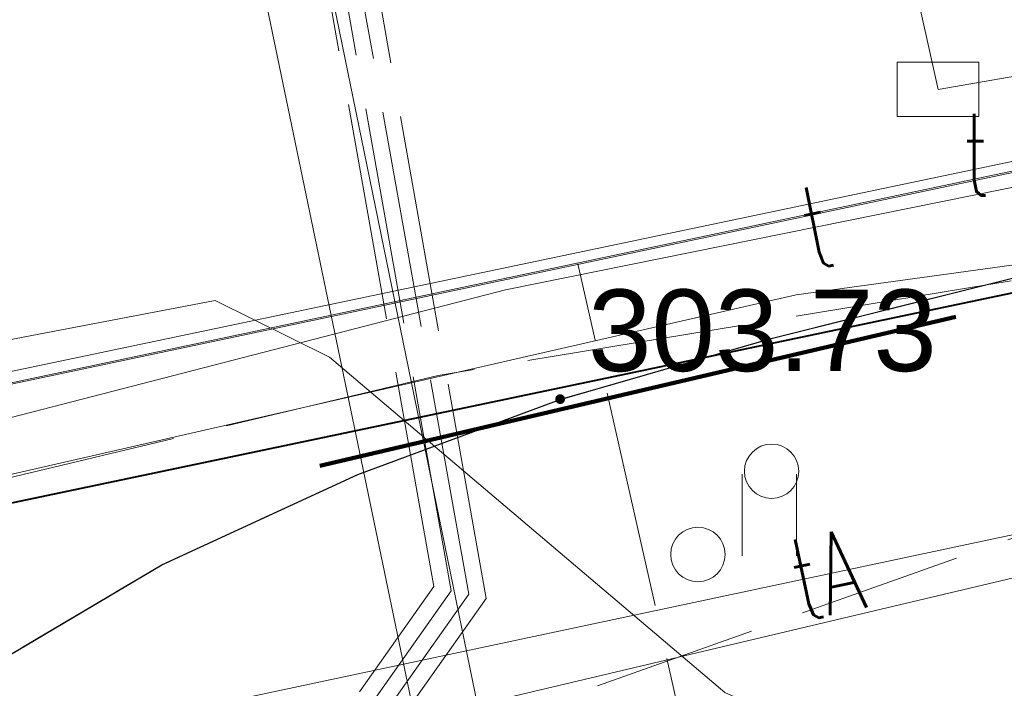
# Model space of a CAD drawing. Header units: metres. Extents: x 6567444 to 13135881, y 5574237 to 11149086.
# Tile 119 of 212: x 6567835 to 6567844, y 5574558 to 5574564. Entities that reach past the tile are written whole.
import ezdxf
from ezdxf.enums import TextEntityAlignment as Align

# ---------------------------------------------------------------- set-up
doc = ezdxf.new("R2010")
doc.units = ezdxf.units.M
for name, pattern in [('_MDCP$0$2.0_1.0', [3, 2, -1]), ('_MDCP$0$L_0_04', [1.5, 1, -0.5]), ('_MDCP$0$L_2_50', [2.5, 2, -0.5]), ('_MDCP$1$L_0_06', [2, 1.5, -0.5]), ('GE.I.6640.1.468.2024_MDCP_dodatkowe pomiary_12.03.2026$0$2.0_1.0', [3, 2, -1]), ('GE.I.6640.1.468.2024_MDCP_dodatkowe pomiary_12.03.2026$0$L_0_04', [1.5, 1, -0.5]), ('GE.I.6640.1.468.2024_MDCP_dodatkowe pomiary_12.03.2026$0$L_0_06', [2, 1.5, -0.5]), ('GE.I.6640.1.468.2024_MDCP_dodatkowe pomiary_12.03.2026$0$L_2_50', [2.5, 2, -0.5])]:
    doc.linetypes.add(name, pattern=pattern)
for name, color, linetype, lineweight in [('_MDCP$0$GES_InneUrzadzeniaTowarzyszace_P', 7, 'Continuous', 18), ('_MDCP$0$GES_PrzewodCieplowniczy', 212, 'Continuous', 18), ('_MDCP$0$GES_PrzewodElektroenergetyczny', 1, 'Continuous', 18), ('_MDCP$0$GES_PrzewodElektroenergetyczny_Projektowany', 7, 'Continuous', 18), ('_MDCP$0$GES_PrzewodKanalizacyjny_Projektowany', 7, 'Continuous', 18), ('_MDCP$0$GES_PrzewodTelekomunikacyjny', 30, 'Continuous', 18), ('_MDCP$0$KR_ObiektKarto', 7, 'Continuous', 18), ('_MDCP$0$MP_LINIE_REGULAC', 135, 'Continuous', 40), ('_MDCP$0$OT_Komunikacja', 7, 'Continuous', 18), ('_MDCP$0$OT_ZagospodarowanieTerenu', 7, 'Continuous', 18), ('_MDCP$0$OTRS', 7, 'Continuous', 13), ('_MDCP$0$OTRS_O', 7, 'Continuous', 20), ('_MDCP$0$Z_ZAKRES', 214, 'Continuous', 90), ('GE.I.6640.1.468.2024_MDCP_dodatkowe pomiary_12.03.2026$0$GES_InneUrzadzeniaTowarzyszace_P', 7, 'Continuous', 18), ('GE.I.6640.1.468.2024_MDCP_dodatkowe pomiary_12.03.2026$0$GES_PrzewodCieplowniczy', 212, 'Continuous', 18), ('GE.I.6640.1.468.2024_MDCP_dodatkowe pomiary_12.03.2026$0$GES_PrzewodElektroenergetyczny', 1, 'Continuous', 18), ('GE.I.6640.1.468.2024_MDCP_dodatkowe pomiary_12.03.2026$0$GES_PrzewodElektroenergetyczny_Projektowany', 7, 'Continuous', 18), ('GE.I.6640.1.468.2024_MDCP_dodatkowe pomiary_12.03.2026$0$GES_PrzewodKanalizacyjny_Projektowany', 7, 'Continuous', 18), ('GE.I.6640.1.468.2024_MDCP_dodatkowe pomiary_12.03.2026$0$GES_PrzewodTelekomunikacyjny', 30, 'Continuous', 18), ('GE.I.6640.1.468.2024_MDCP_dodatkowe pomiary_12.03.2026$0$KR_ObiektKarto', 7, 'Continuous', 18), ('GE.I.6640.1.468.2024_MDCP_dodatkowe pomiary_12.03.2026$0$MP_LINIE_REGULAC', 135, 'Continuous', 40), ('GE.I.6640.1.468.2024_MDCP_dodatkowe pomiary_12.03.2026$0$OT_Komunikacja', 7, 'Continuous', 18), ('GE.I.6640.1.468.2024_MDCP_dodatkowe pomiary_12.03.2026$0$OT_ZagospodarowanieTerenu', 7, 'Continuous', 18), ('GE.I.6640.1.468.2024_MDCP_dodatkowe pomiary_12.03.2026$0$OTRS', 7, 'Continuous', 13), ('GE.I.6640.1.468.2024_MDCP_dodatkowe pomiary_12.03.2026$0$OTRS_O', 7, 'Continuous', 20), ('GE.I.6640.1.468.2024_MDCP_dodatkowe pomiary_12.03.2026$0$Z_ZAKRES', 214, 'Continuous', 90)]:
    doc.layers.add(name, color=color, linetype=linetype, lineweight=lineweight)
doc.layers.add('FORMA - Arch 01 - PZT 1 Strefy', color=7, linetype='Continuous')
doc.styles.add('_MDCP$0$BDOT', font='arial.ttf', dxfattribs={"width": 0.9})
doc.styles.add('_MDCP$0$STANDARD', font='simplex.shx')
doc.styles.add('GE.I.6640.1.468.2024_MDCP_dodatkowe pomiary_12.03.2026$0$BDOT', font='arial.ttf', dxfattribs={"width": 0.9})
doc.styles.add('GE.I.6640.1.468.2024_MDCP_dodatkowe pomiary_12.03.2026$0$STANDARD', font='simplex.shx')

# ---------------------------------------------------------------- blocks, each defined once
blk = doc.blocks.new('_MDCP$0$OTZT_S')
at = {"color": 0, "linetype": 'Continuous', "lineweight": 18, "flags": 128}
for points in [[(-0.5, -0.75), (-0.5, 0.75)], [(0.5, 0.75), (0.5, -0.75)]]:
    blk.add_lwpolyline(points, dxfattribs=at)
blk = doc.blocks.new('_MDCP$0$other_SUPP')
at = {"color": 0, "linetype": 'Continuous', "lineweight": 18}
blk.add_circle((0, 0), 0.5, dxfattribs=at)
blk = doc.blocks.new('_MDCP$0$SUPW_R')
at = {"color": 0, "linetype": 'Continuous', "lineweight": 18, "flags": 128}
blk.add_lwpolyline([(0.75, 0.5), (0.75, -0.5), (-0.75, -0.5), (-0.75, 0.5)], close=True, dxfattribs=at)
blk = doc.blocks.new('_MDCP$0$OTRS')
at = {"layer": '_MDCP$0$OTRS', "color": 0, "lineweight": -3, "const_width": 0.09}
blk.add_lwpolyline([(-0.045, 0, 1), (0.045, 0, 1)], format="xyb", close=True, dxfattribs=at)
at = {"layer": '_MDCP$0$OTRS_O', "color": 0, "style": '_MDCP$0$BDOT'}
blk.add_attdef('RZEDNA', (0.514, 0.515), '', height=1.5, dxfattribs=at)
blk = doc.blocks.new('_MDCP')
at = {"layer": '_MDCP$0$GES_PrzewodCieplowniczy', "color": 212, "linetype": 'Continuous', "lineweight": 18}
for points in [[(6567835.3948, 5574577.2537), (6567835.56, 5574576.27), (6567841.12, 5574549.13), (6567842.56, 5574542.47), (6567842.66, 5574541.85), (6567842.59, 5574541.6), (6567842.37, 5574541.42), (6567841.76, 5574541.31), (6567832.56, 5574539.84), (6567831.99, 5574539.72), (6567831.81, 5574539.63), (6567831.65, 5574539.49), (6567831.8, 5574538.65), (6567833.77, 5574527.9), (6567835.97, 5574516.03), (6567836.07, 5574515.32), (6567836.27, 5574514.58), (6567838.64, 5574502.84)], [(6567840.21, 5574493.42), (6567838.21, 5574503.22), (6567835.81, 5574514.93), (6567835.68, 5574515.72), (6567835.53, 5574516.45), (6567833.32, 5574528.21), (6567831.32, 5574539.11), (6567831.19, 5574539.86), (6567831.31, 5574540.06), (6567831.53, 5574540.16), (6567832.13, 5574540.28), (6567841.07, 5574541.69), (6567841.7, 5574541.79), (6567841.9, 5574541.97), (6567842.01, 5574542.23), (6567841.92, 5574542.82), (6567840.56, 5574549.05), (6567834.9, 5574576.29), (6567834.74, 5574576.8), (6567834.7142, 5574577.1257)]]:
    blk.add_lwpolyline(points, dxfattribs=at)
at = {"layer": '_MDCP$0$GES_PrzewodElektroenergetyczny', "color": 1, "linetype": 'Continuous', "lineweight": 18}
for points in [[(6567943.2542, 5574582.2391), (6567909.127, 5574576.204), (6567889.67, 5574572.763), (6567874.092, 5574569.903), (6567866.549, 5574568.127), (6567863.2, 5574565.721), (6567847.979, 5574563.389), (6567834.386, 5574560.54), (6567829.197, 5574557.801), (6567825.396, 5574554.557), (6567825.286, 5574554.465), (6567823.983, 5574553.351), (6567823.887, 5574553.328), (6567823.56, 5574553.266), (6567822.367, 5574553.026), (6567822.149, 5574553.016), (6567821.707, 5574552.996), (6567817.963, 5574552.826), (6567817.484, 5574552.804), (6567812.181, 5574552.562), (6567800.221, 5574552.715), (6567799.811, 5574552.733), (6567793.4995, 5574551.3928)], [(6567873.65, 5574564.68), (6567858.185, 5574560.669), (6567842.81, 5574557.22), (6567841.652, 5574557.736), (6567838.02, 5574560.82), (6567836.97, 5574561.34), (6567827.408, 5574559.513), (6567825.24, 5574559.375), (6567823.842, 5574558.387), (6567822.303, 5574556.767), (6567821.25, 5574553.7), (6567820.388, 5574552.522), (6567818.508, 5574550.958), (6567817.589, 5574547.746), (6567816.52, 5574541.4), (6567814.783, 5574530.308), (6567815.18, 5574526.62), (6567815.46, 5574522.32), (6567816.83, 5574517.28), (6567816.455, 5574514.619), (6567815.516, 5574513.797), (6567802.55, 5574511.6155)], [(6567873.65, 5574564.68), (6567858.185, 5574560.669), (6567842.81, 5574557.22), (6567841.652, 5574557.736), (6567838.02, 5574560.82), (6567836.97, 5574561.34), (6567827.408, 5574559.513), (6567825.24, 5574559.375), (6567823.842, 5574558.387), (6567822.303, 5574556.767), (6567821.25, 5574553.7), (6567820.388, 5574552.522), (6567818.508, 5574550.958), (6567817.589, 5574547.746), (6567816.52, 5574541.4), (6567814.783, 5574530.308), (6567815.18, 5574526.62), (6567815.46, 5574522.32), (6567816.83, 5574517.28), (6567816.455, 5574514.619), (6567815.516, 5574513.797), (6567802.55, 5574511.6155)], [(6567838.664, 5574557.463), (6567839.429, 5574557.634), (6567846.812, 5574559.385), (6567851.645, 5574560.446), (6567868.123, 5574564.188), (6567878.034, 5574566.506), (6567891.189, 5574569.42), (6567902.264, 5574571.789), (6567930.529, 5574577.195), (6567943.6914, 5574579.8241)], [(6567793.6545, 5574550.7114), (6567800.35, 5574552.06), (6567829.97, 5574558.57), (6567842.31, 5574561.39), (6567850.66, 5574562.54), (6567860.88, 5574565.16), (6567864.36, 5574564.78), (6567874.76, 5574567.79), (6567876.7, 5574569.8), (6567879.43, 5574570.97), (6567880.48, 5574571.46), (6567881.27, 5574571.67)], [(6567793.6536, 5574550.7153), (6567800.35, 5574552.06), (6567829.97, 5574558.57), (6567842.31, 5574561.39), (6567850.66, 5574562.54), (6567860.88, 5574565.16), (6567864.36, 5574564.78), (6567874.76, 5574567.79), (6567876.7, 5574569.8), (6567879.43, 5574570.97)], [(6567793.5064, 5574551.3624), (6567799.783, 5574552.712), (6567800.221, 5574552.715), (6567811.977, 5574552.47), (6567815.866, 5574552.65), (6567817.454, 5574552.724), (6567817.933, 5574552.746), (6567821.573, 5574552.914), (6567821.696, 5574552.936), (6567822.149, 5574553.016), (6567823.56, 5574553.266), (6567823.887, 5574553.328), (6567825.286, 5574554.465), (6567825.396, 5574554.557), (6567829.332, 5574557.775), (6567834.269, 5574560.409), (6567848.172, 5574563.348), (6567863.152, 5574565.67), (6567866.512, 5574567.994), (6567866.79, 5574568.09)], [(6567866.79, 5574568.09), (6567866.542, 5574567.987), (6567863.181, 5574565.664), (6567848.2, 5574563.341), (6567834.297, 5574560.402), (6567829.361, 5574557.768), (6567823.918, 5574553.318), (6567821.603, 5574552.908), (6567815.896, 5574552.644), (6567812.008, 5574552.464), (6567799.814, 5574552.707), (6567793.509, 5574551.3512)]]:
    blk.add_lwpolyline(points, dxfattribs=at)
at = {"layer": '_MDCP$0$GES_PrzewodElektroenergetyczny_Projektowany', "color": 1, "linetype": '_MDCP$0$L_2_50', "lineweight": 18}
for points in [[(6567943.4121, 5574581.367), (6567943.17, 5574581.32), (6567913.09, 5574576.12), (6567888.01, 5574572.01), (6567877.14, 5574569.91), (6567875.36, 5574567.7), (6567875.01, 5574566.91), (6567863.39, 5574564.59), (6567846.75, 5574561.93), (6567839.02, 5574560.65), (6567829.79, 5574558.45), (6567816.07, 5574555.81), (6567793.4535, 5574551.5948)], [(6567845.91, 5574440.13), (6567840.48, 5574462.92), (6567835.95, 5574481.13), (6567835.25, 5574484.59), (6567834.35, 5574491.04), (6567831.72, 5574502.84), (6567830.92, 5574506.11), (6567829.85, 5574510.82), (6567828.36, 5574518.08), (6567827.81, 5574522.92), (6567827.53, 5574530.32), (6567827.19, 5574535.47), (6567827.29, 5574541.46), (6567831.04, 5574547.22), (6567832.76, 5574549.39), (6567839.3, 5574558.64), (6567836.51, 5574574.32), (6567833.95, 5574575.55), (6567832.3676, 5574576.6844)], [(6567846.03, 5574440.28), (6567840.62, 5574462.96), (6567836.09, 5574481.17), (6567835.4, 5574484.61), (6567834.5, 5574491.07), (6567831.87, 5574502.87), (6567831.07, 5574506.14), (6567830, 5574510.85), (6567828.5, 5574518.11), (6567827.96, 5574522.93), (6567827.68, 5574530.33), (6567827.34, 5574535.47), (6567827.44, 5574541.42), (6567831.16, 5574547.14), (6567832.88, 5574549.3), (6567839.46, 5574558.6), (6567836.65, 5574574.42), (6567834.02, 5574575.68), (6567832.5673, 5574576.7219)], [(6567845.68, 5574439.84), (6567840.19, 5574462.85), (6567835.66, 5574481.07), (6567834.95, 5574484.54), (6567834.05, 5574490.99), (6567831.43, 5574502.77), (6567830.63, 5574506.04), (6567829.56, 5574510.76), (6567828.06, 5574518.04), (6567827.51, 5574522.9), (6567827.23, 5574530.3), (6567826.89, 5574535.46), (6567826.99, 5574541.55), (6567830.8, 5574547.4), (6567832.52, 5574549.58), (6567838.98, 5574558.71), (6567836.25, 5574574.12), (6567833.79, 5574575.29), (6567831.9556, 5574576.6069)], [(6567845.79, 5574439.99), (6567840.33, 5574462.89), (6567835.8, 5574481.1), (6567835.1, 5574484.56), (6567834.2, 5574491.02), (6567831.58, 5574502.8), (6567830.78, 5574506.07), (6567829.7, 5574510.79), (6567828.21, 5574518.06), (6567827.66, 5574522.91), (6567827.38, 5574530.31), (6567827.04, 5574535.46), (6567827.14, 5574541.51), (6567830.92, 5574547.31), (6567832.64, 5574549.49), (6567839.14, 5574558.67), (6567836.38, 5574574.22), (6567833.87, 5574575.42), (6567832.1598, 5574576.6453)]]:
    blk.add_lwpolyline(points, dxfattribs=at)
at = {"layer": '_MDCP$0$GES_PrzewodElektroenergetyczny_Projektowany', "color": 1, "linetype": '_MDCP$0$L_2_50', "lineweight": 18, "flags": 128}
blk.add_lwpolyline([(6567968.7569, 5574418.4467), (6567965.7901, 5574417.7882), (6567964.2688, 5574419.682), (6567962.4439, 5574428.4225), (6567960.9274, 5574438.3823), (6567955.7852, 5574440.8279), (6567943.7353, 5574448.8793), (6567937.0614, 5574453.2866), (6567929.2409, 5574458.2059), (6567924.3011, 5574460.7391), (6567918.5982, 5574463.0203), (6567911.3765, 5574464.9207), (6567904.6433, 5574465.783), (6567895.7385, 5574466.3638), (6567887.7907, 5574468.9492), (6567886.282, 5574470.1916), (6567885.3559, 5574472.7849), (6567880.9254, 5574493.1409), (6567879.0165, 5574496.4382), (6567878.4439, 5574499.1103), (6567874.3398, 5574499.2684), (6567872.9078, 5574505.876), (6567870.5674, 5574509.67), (6567868.305, 5574511.3292), (6567862.1719, 5574511.9064), (6567852.9938, 5574510.7717), (6567850.2028, 5574522.0193), (6567848.0997, 5574529.5049), (6567843.1481, 5574549.0618), (6567840.3042, 5574561.6759)], dxfattribs=at)
at = {"layer": '_MDCP$0$GES_PrzewodKanalizacyjny_Projektowany', "color": 36, "linetype": '_MDCP$1$L_0_06', "lineweight": 18}
blk.add_lwpolyline([(6567802.8974, 5574571.1415), (6567804.15, 5574570.77), (6567822.57, 5574570.72), (6567823.94, 5574565.73), (6567834.83, 5574555.79), (6567851.21, 5574561.61), (6567874.07, 5574567.2), (6567898.27, 5574572.78), (6567918.59, 5574577.15), (6567936.88, 5574581.42)], dxfattribs=at)
at = {"layer": '_MDCP$0$GES_PrzewodTelekomunikacyjny', "color": 30, "linetype": 'Continuous', "lineweight": 18, "flags": 128}
for points in [[(6567840.706, 5574576.993), (6567841.33, 5574573.551), (6567843.613, 5574563.28), (6567869.778, 5574567.833), (6567886.856, 5574570.805)], [(6567865.525, 5574563.914), (6567846.919, 5574559.742), (6567823.059, 5574554.673), (6567819.6, 5574553.938)], [(6567845.352, 5574562.592), (6567839.637, 5574561.438)], [(6567839.637, 5574561.438), (6567828.143, 5574558.47)]]:
    blk.add_lwpolyline(points, dxfattribs=at)
at = {"layer": '_MDCP$0$MP_LINIE_REGULAC', "linetype": 'Continuous'}
blk.add_lwpolyline([(6567822.725, 5574553.2001), (6567826.384, 5574557.6502), (6567847.1964, 5574562.0197), (6567843.2445, 5574578.7301)], dxfattribs=at)
at = {"layer": '_MDCP$0$OT_Komunikacja', "color": 7, "linetype": '_MDCP$1$L_0_06', "lineweight": 18}
blk.add_lwpolyline([(6567870.69, 5574567.61), (6567854.92, 5574563.97), (6567850.42, 5574563.07), (6567847.84, 5574562.43), (6567842.08, 5574560.99), (6567840.14, 5574560.43), (6567838.28, 5574559.74), (6567836.48, 5574558.91), (6567834.74, 5574557.88), (6567833.15, 5574556.73), (6567831.64, 5574555.37), (6567830.23, 5574553.94), (6567829, 5574552.37), (6567807.49, 5574557.68), (6567808.795, 5574564.52), (6567812.22, 5574565.02), (6567813.716, 5574565.299), (6567818.846, 5574566.258), (6567831.918, 5574568.701), (6567838.5, 5574569.98), (6567852.66, 5574572.75), (6567861.62, 5574574.56), (6567874.02, 5574577.02)], dxfattribs=at)
at = {"layer": '_MDCP$0$OT_Komunikacja', "color": 7, "linetype": 'Continuous', "lineweight": 25, "flags": 128}
blk.add_lwpolyline([(6567824.25, 5574529.43), (6567824.08, 5574532.42), (6567824.01, 5574536.4), (6567824.25, 5574539.41), (6567825.44, 5574545.29), (6567826.09, 5574547.18), (6567826.92, 5574548.98), (6567827.87, 5574550.71), (6567829, 5574552.37), (6567830.23, 5574553.94), (6567831.64, 5574555.37), (6567833.15, 5574556.73), (6567834.74, 5574557.88), (6567836.48, 5574558.91), (6567838.28, 5574559.74), (6567840.14, 5574560.43), (6567842.08, 5574560.99), (6567847.84, 5574562.43), (6567850.42, 5574563.07), (6567851, 5574562.82), (6567857.08, 5574558.64), (6567878.36, 5574563.51)], dxfattribs=at)
at = {"layer": '_MDCP$0$OT_ZagospodarowanieTerenu', "color": 7, "linetype": '_MDCP$0$L_0_04', "lineweight": 18, "flags": 128}
blk.add_lwpolyline([(6567847.84, 5574562.43), (6567849.24, 5574556.86), (6567829, 5574552.37), (6567830.23, 5574553.94), (6567831.64, 5574555.37), (6567833.15, 5574556.73), (6567834.74, 5574557.88), (6567836.48, 5574558.91), (6567838.28, 5574559.74), (6567840.14, 5574560.43), (6567842.08, 5574560.99)], close=True, dxfattribs=at)
at = {"layer": '_MDCP$0$Z_ZAKRES', "linetype": '_MDCP$0$2.0_1.0', "lineweight": 140, "ltscale": 3}
blk.add_lwpolyline([(6567820.4066, 5574555.7194), (6567847.2319, 5574561.9971), (6567929.3564, 5574581.2058), (6567956.4427, 5574443.9114), (6567955.8272, 5574425.4811), (6567951.0155, 5574407.0696), (6567933.7775, 5574381.8658), (6567907.3117, 5574367.3176), (6567855.7392, 5574355.6499), (6567852.5819, 5574378.7472), (6567848.1054, 5574411.5719), (6567841.6932, 5574438.9942), (6567818.9458, 5574517.2526)], close=True, dxfattribs=at)
at = {"layer": '_MDCP$0$GES_InneUrzadzeniaTowarzyszace_P', "linetype": 'Continuous', "xscale": 0.5, "yscale": 0.5, "zscale": 0.5}
for name, p in [('_MDCP$0$SUPW_R', (6567843.613, 5574563.28)), ('_MDCP$0$other_SUPP', (6567842.083, 5574559.77)), ('_MDCP$0$other_SUPP', (6567841.406, 5574559.005))]:
    blk.add_blockref(name, p, dxfattribs=at)
at = {"layer": '_MDCP$0$KR_ObiektKarto', "linetype": 'Continuous', "xscale": 0.5, "yscale": 0.5, "zscale": 0.5}
blk.add_blockref('_MDCP$0$OTZT_S', (6567842.0625, 5574559.3675), dxfattribs=at)
at = {"layer": '_MDCP$0$OTRS', "xscale": 0.5, "yscale": 0.5, "zscale": 0.5}
blk.add_blockref('_MDCP$0$OTRS', (6567840.14, 5574560.433, 303.734), dxfattribs=at).add_auto_attribs({'RZEDNA': '303.73'})
at = {"layer": '_MDCP$0$GES_InneUrzadzeniaTowarzyszace_P', "color": 7, "lineweight": 15, "style": '_MDCP$0$STANDARD', "width": 0.66}
blk.add_text('t', height=0.75, dxfattribs=at).set_placement((6567843.838, 5574563.055), align=Align.TOP_LEFT)
at = {"layer": '_MDCP$0$GES_PrzewodTelekomunikacyjny', "color": 30, "lineweight": 15, "style": '_MDCP$0$STANDARD', "width": 0.66}
for s, rotation, p in [('t', -348.6, (6567842.4945, 5574562.015)), ('tA', -348, (6567842.5854, 5574558.8213))]:
    blk.add_text(s, height=0.75, rotation=rotation, dxfattribs=at).set_placement(p, align=Align.MIDDLE_CENTER)
blk = doc.blocks.new('GE.I.6640.1.468.2024_MDCP_dodatkowe pomiary_12.03.2026$0$OTZT_S')
at = {"color": 0, "linetype": 'Continuous', "lineweight": 18, "flags": 128}
for points in [[(-0.5, -0.75), (-0.5, 0.75)], [(0.5, 0.75), (0.5, -0.75)]]:
    blk.add_lwpolyline(points, dxfattribs=at)
blk = doc.blocks.new('GE.I.6640.1.468.2024_MDCP_dodatkowe pomiary_12.03.2026$0$other_SUPP')
at = {"color": 0, "linetype": 'Continuous', "lineweight": 18}
blk.add_circle((0, 0), 0.5, dxfattribs=at)
blk = doc.blocks.new('GE.I.6640.1.468.2024_MDCP_dodatkowe pomiary_12.03.2026$0$SUPW_R')
at = {"color": 0, "linetype": 'Continuous', "lineweight": 18, "flags": 128}
blk.add_lwpolyline([(0.75, 0.5), (0.75, -0.5), (-0.75, -0.5), (-0.75, 0.5)], close=True, dxfattribs=at)
blk = doc.blocks.new('GE.I.6640.1.468.2024_MDCP_dodatkowe pomiary_12.03.2026$0$OTRS')
at = {"layer": 'GE.I.6640.1.468.2024_MDCP_dodatkowe pomiary_12.03.2026$0$OTRS', "color": 0, "lineweight": -3, "const_width": 0.09}
blk.add_lwpolyline([(-0.045, 0, 1), (0.045, 0, 1)], format="xyb", close=True, dxfattribs=at)
at = {"layer": 'GE.I.6640.1.468.2024_MDCP_dodatkowe pomiary_12.03.2026$0$OTRS_O', "color": 0, "style": 'GE.I.6640.1.468.2024_MDCP_dodatkowe pomiary_12.03.2026$0$BDOT'}
blk.add_attdef('RZEDNA', (0.514, 0.515), '', height=1.5, dxfattribs=at)
blk = doc.blocks.new('GE.I.6640.1.468.2024_MDCP_dodatkowe pomiary_12.03.2026')
at = {"layer": 'GE.I.6640.1.468.2024_MDCP_dodatkowe pomiary_12.03.2026$0$GES_PrzewodCieplowniczy', "color": 212, "linetype": 'Continuous', "lineweight": 18}
for points in [[(6567835.3948, 5574577.2537), (6567835.56, 5574576.27), (6567841.12, 5574549.13), (6567842.56, 5574542.47), (6567842.66, 5574541.85), (6567842.59, 5574541.6), (6567842.37, 5574541.42), (6567841.76, 5574541.31), (6567832.56, 5574539.84), (6567831.99, 5574539.72), (6567831.81, 5574539.63), (6567831.65, 5574539.49), (6567831.8, 5574538.65), (6567833.77, 5574527.9), (6567835.97, 5574516.03), (6567836.07, 5574515.32), (6567836.27, 5574514.58), (6567838.64, 5574502.84)], [(6567840.21, 5574493.42), (6567838.21, 5574503.22), (6567835.81, 5574514.93), (6567835.68, 5574515.72), (6567835.53, 5574516.45), (6567833.32, 5574528.21), (6567831.32, 5574539.11), (6567831.19, 5574539.86), (6567831.31, 5574540.06), (6567831.53, 5574540.16), (6567832.13, 5574540.28), (6567841.07, 5574541.69), (6567841.7, 5574541.79), (6567841.9, 5574541.97), (6567842.01, 5574542.23), (6567841.92, 5574542.82), (6567840.56, 5574549.05), (6567834.9, 5574576.29), (6567834.74, 5574576.8), (6567834.7142, 5574577.1257)]]:
    blk.add_lwpolyline(points, dxfattribs=at)
at = {"layer": 'GE.I.6640.1.468.2024_MDCP_dodatkowe pomiary_12.03.2026$0$GES_PrzewodElektroenergetyczny', "color": 1, "linetype": 'Continuous', "lineweight": 18}
for points in [[(6567943.2542, 5574582.2391), (6567909.127, 5574576.204), (6567889.67, 5574572.763), (6567874.092, 5574569.903), (6567866.549, 5574568.127), (6567863.2, 5574565.721), (6567847.979, 5574563.389), (6567834.386, 5574560.54), (6567829.197, 5574557.801), (6567825.396, 5574554.557), (6567825.286, 5574554.465), (6567823.983, 5574553.351), (6567823.887, 5574553.328), (6567823.56, 5574553.266), (6567822.367, 5574553.026), (6567822.149, 5574553.016), (6567821.707, 5574552.996), (6567817.963, 5574552.826), (6567817.484, 5574552.804), (6567812.181, 5574552.562), (6567800.221, 5574552.715), (6567799.811, 5574552.733), (6567793.4995, 5574551.3928)], [(6567873.65, 5574564.68), (6567858.185, 5574560.669), (6567842.81, 5574557.22), (6567841.652, 5574557.736), (6567838.02, 5574560.82), (6567836.97, 5574561.34), (6567827.408, 5574559.513), (6567825.24, 5574559.375), (6567823.842, 5574558.387), (6567822.303, 5574556.767), (6567821.25, 5574553.7), (6567820.388, 5574552.522), (6567818.508, 5574550.958), (6567817.589, 5574547.746), (6567816.52, 5574541.4), (6567814.783, 5574530.308), (6567815.18, 5574526.62), (6567815.46, 5574522.32), (6567816.83, 5574517.28), (6567816.455, 5574514.619), (6567815.516, 5574513.797), (6567802.55, 5574511.6155)], [(6567873.65, 5574564.68), (6567858.185, 5574560.669), (6567842.81, 5574557.22), (6567841.652, 5574557.736), (6567838.02, 5574560.82), (6567836.97, 5574561.34), (6567827.408, 5574559.513), (6567825.24, 5574559.375), (6567823.842, 5574558.387), (6567822.303, 5574556.767), (6567821.25, 5574553.7), (6567820.388, 5574552.522), (6567818.508, 5574550.958), (6567817.589, 5574547.746), (6567816.52, 5574541.4), (6567814.783, 5574530.308), (6567815.18, 5574526.62), (6567815.46, 5574522.32), (6567816.83, 5574517.28), (6567816.455, 5574514.619), (6567815.516, 5574513.797), (6567802.55, 5574511.6155)], [(6567838.664, 5574557.463), (6567839.429, 5574557.634), (6567846.812, 5574559.385), (6567851.645, 5574560.446), (6567868.123, 5574564.188), (6567878.034, 5574566.506), (6567891.189, 5574569.42), (6567902.264, 5574571.789), (6567930.529, 5574577.195), (6567943.6914, 5574579.8241)], [(6567793.6545, 5574550.7114), (6567800.35, 5574552.06), (6567829.97, 5574558.57), (6567842.31, 5574561.39), (6567850.66, 5574562.54), (6567860.88, 5574565.16), (6567864.36, 5574564.78), (6567874.76, 5574567.79), (6567876.7, 5574569.8), (6567879.43, 5574570.97), (6567880.48, 5574571.46), (6567881.27, 5574571.67)], [(6567793.6536, 5574550.7153), (6567800.35, 5574552.06), (6567829.97, 5574558.57), (6567842.31, 5574561.39), (6567850.66, 5574562.54), (6567860.88, 5574565.16), (6567864.36, 5574564.78), (6567874.76, 5574567.79), (6567876.7, 5574569.8), (6567879.43, 5574570.97)], [(6567793.5064, 5574551.3624), (6567799.783, 5574552.712), (6567800.221, 5574552.715), (6567811.977, 5574552.47), (6567815.866, 5574552.65), (6567817.454, 5574552.724), (6567817.933, 5574552.746), (6567821.573, 5574552.914), (6567821.696, 5574552.936), (6567822.149, 5574553.016), (6567823.56, 5574553.266), (6567823.887, 5574553.328), (6567825.286, 5574554.465), (6567825.396, 5574554.557), (6567829.332, 5574557.775), (6567834.269, 5574560.409), (6567848.172, 5574563.348), (6567863.152, 5574565.67), (6567866.512, 5574567.994), (6567866.79, 5574568.09)], [(6567866.79, 5574568.09), (6567866.542, 5574567.987), (6567863.181, 5574565.664), (6567848.2, 5574563.341), (6567834.297, 5574560.402), (6567829.361, 5574557.768), (6567823.918, 5574553.318), (6567821.603, 5574552.908), (6567815.896, 5574552.644), (6567812.008, 5574552.464), (6567799.814, 5574552.707), (6567793.509, 5574551.3512)]]:
    blk.add_lwpolyline(points, dxfattribs=at)
at = {"layer": 'GE.I.6640.1.468.2024_MDCP_dodatkowe pomiary_12.03.2026$0$GES_PrzewodElektroenergetyczny_Projektowany', "color": 1, "linetype": 'GE.I.6640.1.468.2024_MDCP_dodatkowe pomiary_12.03.2026$0$L_2_50', "lineweight": 18}
for points in [[(6567943.4121, 5574581.367), (6567943.17, 5574581.32), (6567913.09, 5574576.12), (6567888.01, 5574572.01), (6567877.14, 5574569.91), (6567875.36, 5574567.7), (6567875.01, 5574566.91), (6567863.39, 5574564.59), (6567846.75, 5574561.93), (6567839.02, 5574560.65), (6567829.79, 5574558.45), (6567816.07, 5574555.81), (6567793.4535, 5574551.5948)], [(6567845.91, 5574440.13), (6567840.48, 5574462.92), (6567835.95, 5574481.13), (6567835.25, 5574484.59), (6567834.35, 5574491.04), (6567831.72, 5574502.84), (6567830.92, 5574506.11), (6567829.85, 5574510.82), (6567828.36, 5574518.08), (6567827.81, 5574522.92), (6567827.53, 5574530.32), (6567827.19, 5574535.47), (6567827.29, 5574541.46), (6567831.04, 5574547.22), (6567832.76, 5574549.39), (6567839.3, 5574558.64), (6567836.51, 5574574.32), (6567833.95, 5574575.55), (6567832.3676, 5574576.6844)], [(6567846.03, 5574440.28), (6567840.62, 5574462.96), (6567836.09, 5574481.17), (6567835.4, 5574484.61), (6567834.5, 5574491.07), (6567831.87, 5574502.87), (6567831.07, 5574506.14), (6567830, 5574510.85), (6567828.5, 5574518.11), (6567827.96, 5574522.93), (6567827.68, 5574530.33), (6567827.34, 5574535.47), (6567827.44, 5574541.42), (6567831.16, 5574547.14), (6567832.88, 5574549.3), (6567839.46, 5574558.6), (6567836.65, 5574574.42), (6567834.02, 5574575.68), (6567832.5673, 5574576.7219)], [(6567845.68, 5574439.84), (6567840.19, 5574462.85), (6567835.66, 5574481.07), (6567834.95, 5574484.54), (6567834.05, 5574490.99), (6567831.43, 5574502.77), (6567830.63, 5574506.04), (6567829.56, 5574510.76), (6567828.06, 5574518.04), (6567827.51, 5574522.9), (6567827.23, 5574530.3), (6567826.89, 5574535.46), (6567826.99, 5574541.55), (6567830.8, 5574547.4), (6567832.52, 5574549.58), (6567838.98, 5574558.71), (6567836.25, 5574574.12), (6567833.79, 5574575.29), (6567831.9556, 5574576.6069)], [(6567845.79, 5574439.99), (6567840.33, 5574462.89), (6567835.8, 5574481.1), (6567835.1, 5574484.56), (6567834.2, 5574491.02), (6567831.58, 5574502.8), (6567830.78, 5574506.07), (6567829.7, 5574510.79), (6567828.21, 5574518.06), (6567827.66, 5574522.91), (6567827.38, 5574530.31), (6567827.04, 5574535.46), (6567827.14, 5574541.51), (6567830.92, 5574547.31), (6567832.64, 5574549.49), (6567839.14, 5574558.67), (6567836.38, 5574574.22), (6567833.87, 5574575.42), (6567832.1598, 5574576.6453)]]:
    blk.add_lwpolyline(points, dxfattribs=at)
at = {"layer": 'GE.I.6640.1.468.2024_MDCP_dodatkowe pomiary_12.03.2026$0$GES_PrzewodElektroenergetyczny_Projektowany', "color": 1, "linetype": 'GE.I.6640.1.468.2024_MDCP_dodatkowe pomiary_12.03.2026$0$L_2_50', "lineweight": 18, "flags": 128}
blk.add_lwpolyline([(6567968.7569, 5574418.4467), (6567965.7901, 5574417.7882), (6567964.2688, 5574419.682), (6567962.4439, 5574428.4225), (6567960.9274, 5574438.3823), (6567955.7852, 5574440.8279), (6567943.7353, 5574448.8793), (6567937.0614, 5574453.2866), (6567929.2409, 5574458.2059), (6567924.3011, 5574460.7391), (6567918.5982, 5574463.0203), (6567911.3765, 5574464.9207), (6567904.6433, 5574465.783), (6567895.7385, 5574466.3638), (6567887.7907, 5574468.9492), (6567886.282, 5574470.1916), (6567885.3559, 5574472.7849), (6567880.9254, 5574493.1409), (6567879.0165, 5574496.4382), (6567878.4439, 5574499.1103), (6567874.3398, 5574499.2684), (6567872.9078, 5574505.876), (6567870.5674, 5574509.67), (6567868.305, 5574511.3292), (6567862.1719, 5574511.9064), (6567852.9938, 5574510.7717), (6567850.2028, 5574522.0193), (6567848.0997, 5574529.5049), (6567843.1481, 5574549.0618), (6567840.3042, 5574561.6759)], dxfattribs=at)
at = {"layer": 'GE.I.6640.1.468.2024_MDCP_dodatkowe pomiary_12.03.2026$0$GES_PrzewodKanalizacyjny_Projektowany', "color": 36, "linetype": 'GE.I.6640.1.468.2024_MDCP_dodatkowe pomiary_12.03.2026$0$L_0_06', "lineweight": 18}
blk.add_lwpolyline([(6567802.8974, 5574571.1415), (6567804.15, 5574570.77), (6567822.57, 5574570.72), (6567823.94, 5574565.73), (6567834.83, 5574555.79), (6567851.21, 5574561.61), (6567874.07, 5574567.2), (6567898.27, 5574572.78), (6567918.59, 5574577.15), (6567936.88, 5574581.42)], dxfattribs=at)
at = {"layer": 'GE.I.6640.1.468.2024_MDCP_dodatkowe pomiary_12.03.2026$0$GES_PrzewodTelekomunikacyjny', "color": 30, "linetype": 'Continuous', "lineweight": 18, "flags": 128}
for points in [[(6567840.706, 5574576.993), (6567841.33, 5574573.551), (6567843.613, 5574563.28), (6567869.778, 5574567.833), (6567886.856, 5574570.805)], [(6567865.525, 5574563.914), (6567846.919, 5574559.742), (6567823.059, 5574554.673), (6567819.6, 5574553.938)], [(6567845.352, 5574562.592), (6567839.637, 5574561.438)], [(6567839.637, 5574561.438), (6567828.143, 5574558.47)]]:
    blk.add_lwpolyline(points, dxfattribs=at)
at = {"layer": 'GE.I.6640.1.468.2024_MDCP_dodatkowe pomiary_12.03.2026$0$MP_LINIE_REGULAC', "linetype": 'Continuous'}
blk.add_lwpolyline([(6567822.725, 5574553.2001), (6567826.384, 5574557.6502), (6567847.1964, 5574562.0197), (6567843.2445, 5574578.7301)], dxfattribs=at)
at = {"layer": 'GE.I.6640.1.468.2024_MDCP_dodatkowe pomiary_12.03.2026$0$OT_Komunikacja', "color": 7, "linetype": 'GE.I.6640.1.468.2024_MDCP_dodatkowe pomiary_12.03.2026$0$L_0_06', "lineweight": 18}
blk.add_lwpolyline([(6567870.69, 5574567.61), (6567854.92, 5574563.97), (6567850.42, 5574563.07), (6567847.84, 5574562.43), (6567842.08, 5574560.99), (6567840.14, 5574560.43), (6567838.28, 5574559.74), (6567836.48, 5574558.91), (6567834.74, 5574557.88), (6567833.15, 5574556.73), (6567831.64, 5574555.37), (6567830.23, 5574553.94), (6567829, 5574552.37), (6567807.49, 5574557.68), (6567808.795, 5574564.52), (6567812.22, 5574565.02), (6567813.716, 5574565.299), (6567818.846, 5574566.258), (6567831.918, 5574568.701), (6567838.5, 5574569.98), (6567852.66, 5574572.75), (6567861.62, 5574574.56), (6567874.02, 5574577.02)], dxfattribs=at)
at = {"layer": 'GE.I.6640.1.468.2024_MDCP_dodatkowe pomiary_12.03.2026$0$OT_Komunikacja', "color": 7, "linetype": 'Continuous', "lineweight": 25, "flags": 128}
blk.add_lwpolyline([(6567824.25, 5574529.43), (6567824.08, 5574532.42), (6567824.01, 5574536.4), (6567824.25, 5574539.41), (6567825.44, 5574545.29), (6567826.09, 5574547.18), (6567826.92, 5574548.98), (6567827.87, 5574550.71), (6567829, 5574552.37), (6567830.23, 5574553.94), (6567831.64, 5574555.37), (6567833.15, 5574556.73), (6567834.74, 5574557.88), (6567836.48, 5574558.91), (6567838.28, 5574559.74), (6567840.14, 5574560.43), (6567842.08, 5574560.99), (6567847.84, 5574562.43), (6567850.42, 5574563.07), (6567851, 5574562.82), (6567857.08, 5574558.64), (6567878.36, 5574563.51)], dxfattribs=at)
at = {"layer": 'GE.I.6640.1.468.2024_MDCP_dodatkowe pomiary_12.03.2026$0$OT_ZagospodarowanieTerenu', "color": 7, "linetype": 'GE.I.6640.1.468.2024_MDCP_dodatkowe pomiary_12.03.2026$0$L_0_04', "lineweight": 18, "flags": 128}
blk.add_lwpolyline([(6567847.84, 5574562.43), (6567849.24, 5574556.86), (6567829, 5574552.37), (6567830.23, 5574553.94), (6567831.64, 5574555.37), (6567833.15, 5574556.73), (6567834.74, 5574557.88), (6567836.48, 5574558.91), (6567838.28, 5574559.74), (6567840.14, 5574560.43), (6567842.08, 5574560.99)], close=True, dxfattribs=at)
at = {"layer": 'GE.I.6640.1.468.2024_MDCP_dodatkowe pomiary_12.03.2026$0$Z_ZAKRES', "linetype": 'GE.I.6640.1.468.2024_MDCP_dodatkowe pomiary_12.03.2026$0$2.0_1.0', "lineweight": 140, "ltscale": 3}
blk.add_lwpolyline([(6567820.4066, 5574555.7194), (6567847.2319, 5574561.9971), (6567929.3564, 5574581.2058), (6567956.4427, 5574443.9114), (6567955.8272, 5574425.4811), (6567951.0155, 5574407.0696), (6567933.7775, 5574381.8658), (6567907.3117, 5574367.3176), (6567855.7392, 5574355.6499), (6567852.5819, 5574378.7472), (6567848.1054, 5574411.5719), (6567841.6932, 5574438.9942), (6567818.9458, 5574517.2526)], close=True, dxfattribs=at)
at = {"layer": 'GE.I.6640.1.468.2024_MDCP_dodatkowe pomiary_12.03.2026$0$GES_InneUrzadzeniaTowarzyszace_P', "linetype": 'Continuous', "xscale": 0.5, "yscale": 0.5, "zscale": 0.5}
for name, p in [('GE.I.6640.1.468.2024_MDCP_dodatkowe pomiary_12.03.2026$0$SUPW_R', (6567843.613, 5574563.28)), ('GE.I.6640.1.468.2024_MDCP_dodatkowe pomiary_12.03.2026$0$other_SUPP', (6567842.083, 5574559.77)), ('GE.I.6640.1.468.2024_MDCP_dodatkowe pomiary_12.03.2026$0$other_SUPP', (6567841.406, 5574559.005))]:
    blk.add_blockref(name, p, dxfattribs=at)
at = {"layer": 'GE.I.6640.1.468.2024_MDCP_dodatkowe pomiary_12.03.2026$0$KR_ObiektKarto', "linetype": 'Continuous', "xscale": 0.5, "yscale": 0.5, "zscale": 0.5}
blk.add_blockref('GE.I.6640.1.468.2024_MDCP_dodatkowe pomiary_12.03.2026$0$OTZT_S', (6567842.0625, 5574559.3675), dxfattribs=at)
at = {"layer": 'GE.I.6640.1.468.2024_MDCP_dodatkowe pomiary_12.03.2026$0$OTRS', "xscale": 0.5, "yscale": 0.5, "zscale": 0.5}
blk.add_blockref('GE.I.6640.1.468.2024_MDCP_dodatkowe pomiary_12.03.2026$0$OTRS', (6567840.14, 5574560.433, 303.734), dxfattribs=at).add_auto_attribs({'RZEDNA': '303.73'})
at = {"layer": 'GE.I.6640.1.468.2024_MDCP_dodatkowe pomiary_12.03.2026$0$GES_InneUrzadzeniaTowarzyszace_P', "color": 7, "lineweight": 15, "style": 'GE.I.6640.1.468.2024_MDCP_dodatkowe pomiary_12.03.2026$0$STANDARD', "width": 0.66}
blk.add_text('t', height=0.75, dxfattribs=at).set_placement((6567843.838, 5574563.055), align=Align.TOP_LEFT)
at = {"layer": 'GE.I.6640.1.468.2024_MDCP_dodatkowe pomiary_12.03.2026$0$GES_PrzewodTelekomunikacyjny', "color": 30, "lineweight": 15, "style": 'GE.I.6640.1.468.2024_MDCP_dodatkowe pomiary_12.03.2026$0$STANDARD', "width": 0.66}
for s, rotation, p in [('t', -348.6, (6567842.4945, 5574562.015)), ('tA', -348, (6567842.5854, 5574558.8213))]:
    blk.add_text(s, height=0.75, rotation=rotation, dxfattribs=at).set_placement(p, align=Align.MIDDLE_CENTER)

msp = doc.modelspace()

# ---------------------------------------------------------------- block references
at = {"layer": 'Defpoints'}
msp.add_blockref('GE.I.6640.1.468.2024_MDCP_dodatkowe pomiary_12.03.2026', (0, 0), dxfattribs=at)

# ---------------------------------------------------------------- next in the draw order: block references
msp.add_blockref('_MDCP', (0, 0))

# ---------------------------------------------------------------- next in the draw order: hatches: boundary and pattern name
at = {"layer": 'FORMA - Arch 01 - PZT 1 Strefy', "linetype": 'Continuous', "lineweight": 0, "true_color": 0x577933}
h = msp.add_hatch(dxfattribs=at)
h.set_pattern_fill('ANSI31', color=77, scale=3, style=0)
h.set_pattern_definition([(45, (0, 0), (-0.265165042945, 0.265165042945), [])])
h.paths.add_polyline_path([(6567829, 5574517.24), (6567842.3979, 5574471.1185), (6567844.1651, 5574471.6318), (6567846.9307, 5574462.1115), (6567846.9671, 5574484.4721), (6567835.7357, 5574536.73), (6567846.6423, 5574539.0741), (6567844.8637, 5574547.3496), (6567918.5713, 5574563.191), (6567935.6055, 5574483.9335), (6567930.9751, 5574476.7679), (6567931.2272, 5574475.5947), (6567933.5702, 5574476.0982, 0.216609), (6567938.8837, 5574480.0852), (6567921.55, 5574567.86), (6567849.2666, 5574550.953), (6567830.11, 5574546.47)])

doc.saveas('drawing.dxf')
